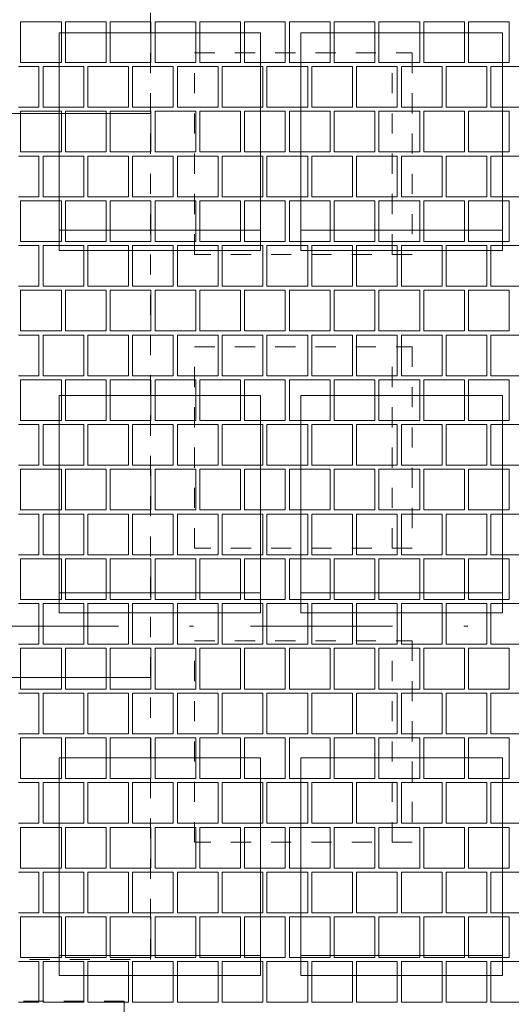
# Paper-space layout 'SA-902 Ruumi 103 siseviimistlused' of a CAD drawing. Header units: millimetres. Extents: x 15 to 415, y 5 to 292.
# Tile 15 of 71: x 108 to 120, y 84 to 109. Entities that reach past the tile are written whole.
import ezdxf
from ezdxf.xclip import XClip

# ---------------------------------------------------------------- set-up
doc = ezdxf.new("R2010")
doc.units = ezdxf.units.MM
doc.header["$MEASUREMENT"] = 0
doc.header["$XCLIPFRAME"] = 2
doc.linetypes.add('Dashed väike', pattern=[1, 0.5, -0.5])
doc.linetypes.add('Dot & Dashed', pattern=[6.702778, 3.527778, -1.763889, 0, -1.411111])
for name, color, linetype in [('AR - Mööbel', 7, 'Continuous'), ('AR - Seinad SS.ol', 7, 'Continuous'), ('AR - Teljed', 7, 'Continuous'), ('SA - põrandaviimistlus', 7, 'Continuous')]:
    doc.layers.add(name, color=color, linetype=linetype)

# ---------------------------------------------------------------- blocks, each defined once
blk = doc.blocks.new('*X2')
at = {"layer": 'SA - põrandaviimistlus', "color": 254, "linetype": 'Continuous', "lineweight": 13}
for p, q in [((108.667, 108.724), (107.657, 108.724)), ((107.657, 108.724), (107.657, 107.714)), ((108.667, 107.714), (108.667, 108.724)), ((109.778, 108.724), (108.768, 108.724)), ((108.768, 108.724), (108.768, 107.714)), ((109.778, 107.714), (109.778, 108.724)), ((110.889, 108.724), (109.879, 108.724)), ((109.879, 108.724), (109.879, 107.714)), ((110.889, 107.714), (110.889, 108.724)), ((112, 108.724), (110.99, 108.724)), ((110.99, 108.724), (110.99, 107.714)), ((112, 107.714), (112, 108.724)), ((113.111, 108.724), (112.101, 108.724)), ((112.101, 108.724), (112.101, 107.714)), ((113.111, 107.714), (113.111, 108.724)), ((114.222, 108.724), (113.212, 108.724)), ((113.212, 108.724), (113.212, 107.714)), ((114.222, 107.714), (114.222, 108.724)), ((115.333, 108.724), (114.323, 108.724)), ((114.323, 108.724), (114.323, 107.714)), ((115.333, 107.714), (115.333, 108.724)), ((116.444, 108.724), (115.434, 108.724)), ((115.434, 108.724), (115.434, 107.714)), ((116.444, 107.714), (116.444, 108.724)), ((117.555, 108.724), (116.545, 108.724)), ((116.545, 108.724), (116.545, 107.714)), ((117.555, 107.714), (117.555, 108.724)), ((118.666, 108.724), (117.656, 108.724)), ((117.656, 108.724), (117.656, 107.714)), ((118.666, 107.714), (118.666, 108.724)), ((119.777, 108.724), (118.767, 108.724)), ((118.767, 108.724), (118.767, 107.714)), ((119.777, 107.714), (119.777, 108.724)), ((108.111, 107.613), (107.606, 107.613)), ((107.657, 107.714), (108.667, 107.714)), ((108.111, 106.603), (108.111, 107.613)), ((109.222, 107.613), (108.212, 107.613)), ((108.212, 107.613), (108.212, 106.603)), ((108.768, 107.714), (109.778, 107.714)), ((109.222, 106.603), (109.222, 107.613)), ((109.323, 106.603), (109.323, 107.613)), ((109.323, 107.613), (109.828, 107.613)), ((110.333, 107.613), (109.828, 107.613)), ((109.879, 107.714), (110.889, 107.714)), ((110.333, 106.603), (110.333, 107.613)), ((111.444, 107.613), (110.434, 107.613)), ((110.434, 107.613), (110.434, 106.603)), ((110.99, 107.714), (112, 107.714)), ((111.444, 106.603), (111.444, 107.613)), ((111.545, 106.603), (111.545, 107.613)), ((111.545, 107.613), (112.05, 107.613)), ((112.555, 107.613), (112.05, 107.613)), ((112.101, 107.714), (113.111, 107.714)), ((112.555, 106.603), (112.555, 107.613)), ((113.666, 107.613), (112.656, 107.613)), ((112.656, 107.613), (112.656, 106.603)), ((113.212, 107.714), (114.222, 107.714)), ((113.666, 106.603), (113.666, 107.613)), ((113.767, 106.603), (113.767, 107.613)), ((113.767, 107.613), (114.272, 107.613)), ((114.777, 107.613), (114.272, 107.613)), ((114.323, 107.714), (115.333, 107.714)), ((114.777, 106.603), (114.777, 107.613)), ((115.888, 107.613), (114.878, 107.613)), ((114.878, 107.613), (114.878, 106.603)), ((115.434, 107.714), (116.444, 107.714)), ((115.888, 106.603), (115.888, 107.613)), ((115.989, 106.603), (115.989, 107.613)), ((115.989, 107.613), (116.494, 107.613)), ((116.999, 107.613), (116.494, 107.613)), ((116.545, 107.714), (117.555, 107.714)), ((116.999, 106.603), (116.999, 107.613)), ((118.11, 107.613), (117.1, 107.613)), ((117.1, 107.613), (117.1, 106.603)), ((117.656, 107.714), (118.666, 107.714)), ((118.11, 106.603), (118.11, 107.613)), ((118.211, 106.603), (118.211, 107.613)), ((118.211, 107.613), (118.716, 107.613)), ((119.221, 107.613), (118.716, 107.613)), ((118.767, 107.714), (119.777, 107.714)), ((119.221, 106.603), (119.221, 107.613)), ((120.332, 107.613), (119.322, 107.613)), ((119.322, 107.613), (119.322, 106.603)), ((107.606, 106.603), (108.111, 106.603)), ((108.212, 106.603), (109.222, 106.603)), ((109.828, 106.603), (109.323, 106.603)), ((109.828, 106.603), (110.333, 106.603)), ((110.434, 106.603), (111.444, 106.603)), ((112.05, 106.603), (111.545, 106.603)), ((112.05, 106.603), (112.555, 106.603)), ((112.656, 106.603), (113.666, 106.603)), ((114.272, 106.603), (113.767, 106.603)), ((114.272, 106.603), (114.777, 106.603)), ((114.878, 106.603), (115.888, 106.603)), ((116.494, 106.603), (115.989, 106.603)), ((116.494, 106.603), (116.999, 106.603)), ((117.1, 106.603), (118.11, 106.603)), ((118.716, 106.603), (118.211, 106.603)), ((118.716, 106.603), (119.221, 106.603)), ((119.322, 106.603), (120.332, 106.603)), ((108.667, 106.502), (107.657, 106.502)), ((107.657, 106.502), (107.657, 105.492)), ((108.667, 105.492), (108.667, 106.502)), ((109.778, 106.502), (108.768, 106.502)), ((108.768, 106.502), (108.768, 105.492)), ((109.778, 105.492), (109.778, 106.502)), ((110.889, 106.502), (109.879, 106.502)), ((109.879, 106.502), (109.879, 105.492)), ((110.889, 105.492), (110.889, 106.502)), ((112, 106.502), (110.99, 106.502)), ((110.99, 106.502), (110.99, 105.492)), ((112, 105.492), (112, 106.502)), ((113.111, 106.502), (112.101, 106.502)), ((112.101, 106.502), (112.101, 105.492)), ((113.111, 105.492), (113.111, 106.502)), ((114.222, 106.502), (113.212, 106.502)), ((113.212, 106.502), (113.212, 105.492)), ((114.222, 105.492), (114.222, 106.502)), ((115.333, 106.502), (114.323, 106.502)), ((114.323, 106.502), (114.323, 105.492)), ((115.333, 105.492), (115.333, 106.502)), ((116.444, 106.502), (115.434, 106.502)), ((115.434, 106.502), (115.434, 105.492)), ((116.444, 105.492), (116.444, 106.502)), ((117.555, 106.502), (116.545, 106.502)), ((116.545, 106.502), (116.545, 105.492)), ((117.555, 105.492), (117.555, 106.502)), ((118.666, 106.502), (117.656, 106.502)), ((117.656, 106.502), (117.656, 105.492)), ((118.666, 105.492), (118.666, 106.502)), ((119.777, 106.502), (118.767, 106.502)), ((118.767, 106.502), (118.767, 105.492)), ((119.777, 105.492), (119.777, 106.502)), ((108.111, 105.391), (107.606, 105.391)), ((107.657, 105.492), (108.667, 105.492)), ((108.111, 104.381), (108.111, 105.391)), ((109.222, 105.391), (108.212, 105.391)), ((108.212, 105.391), (108.212, 104.381)), ((108.768, 105.492), (109.778, 105.492)), ((109.222, 104.381), (109.222, 105.391)), ((109.323, 104.381), (109.323, 105.391)), ((109.323, 105.391), (109.828, 105.391)), ((110.333, 105.391), (109.828, 105.391)), ((109.879, 105.492), (110.889, 105.492)), ((110.333, 104.381), (110.333, 105.391)), ((111.444, 105.391), (110.434, 105.391)), ((110.434, 105.391), (110.434, 104.381)), ((110.99, 105.492), (112, 105.492)), ((111.444, 104.381), (111.444, 105.391)), ((111.545, 104.381), (111.545, 105.391)), ((111.545, 105.391), (112.05, 105.391)), ((112.555, 105.391), (112.05, 105.391)), ((112.101, 105.492), (113.111, 105.492)), ((112.555, 104.381), (112.555, 105.391)), ((113.666, 105.391), (112.656, 105.391)), ((112.656, 105.391), (112.656, 104.381)), ((113.212, 105.492), (114.222, 105.492)), ((113.666, 104.381), (113.666, 105.391)), ((113.767, 104.381), (113.767, 105.391)), ((113.767, 105.391), (114.272, 105.391)), ((114.777, 105.391), (114.272, 105.391)), ((114.323, 105.492), (115.333, 105.492)), ((114.777, 104.381), (114.777, 105.391)), ((115.888, 105.391), (114.878, 105.391)), ((114.878, 105.391), (114.878, 104.381)), ((115.434, 105.492), (116.444, 105.492)), ((115.888, 104.381), (115.888, 105.391)), ((115.989, 104.381), (115.989, 105.391)), ((115.989, 105.391), (116.494, 105.391)), ((116.999, 105.391), (116.494, 105.391)), ((116.545, 105.492), (117.555, 105.492)), ((116.999, 104.381), (116.999, 105.391)), ((118.11, 105.391), (117.1, 105.391)), ((117.1, 105.391), (117.1, 104.381)), ((117.656, 105.492), (118.666, 105.492)), ((118.11, 104.381), (118.11, 105.391)), ((118.211, 104.381), (118.211, 105.391)), ((118.211, 105.391), (118.716, 105.391)), ((119.221, 105.391), (118.716, 105.391)), ((118.767, 105.492), (119.777, 105.492)), ((119.221, 104.381), (119.221, 105.391)), ((120.332, 105.391), (119.322, 105.391)), ((119.322, 105.391), (119.322, 104.381)), ((107.606, 104.381), (108.111, 104.381)), ((108.212, 104.381), (109.222, 104.381)), ((109.828, 104.381), (109.323, 104.381)), ((109.828, 104.381), (110.333, 104.381)), ((110.434, 104.381), (111.444, 104.381)), ((112.05, 104.381), (111.545, 104.381)), ((112.05, 104.381), (112.555, 104.381)), ((112.656, 104.381), (113.666, 104.381)), ((114.272, 104.381), (113.767, 104.381)), ((114.272, 104.381), (114.777, 104.381)), ((114.878, 104.381), (115.888, 104.381)), ((116.494, 104.381), (115.989, 104.381)), ((116.494, 104.381), (116.999, 104.381)), ((117.1, 104.381), (118.11, 104.381)), ((118.716, 104.381), (118.211, 104.381)), ((118.716, 104.381), (119.221, 104.381)), ((119.322, 104.381), (120.332, 104.381)), ((108.667, 104.28), (107.657, 104.28)), ((107.657, 104.28), (107.657, 103.27)), ((108.667, 103.27), (108.667, 104.28)), ((109.778, 104.28), (108.768, 104.28)), ((108.768, 104.28), (108.768, 103.27)), ((109.778, 103.27), (109.778, 104.28)), ((110.889, 104.28), (109.879, 104.28)), ((109.879, 104.28), (109.879, 103.27)), ((110.889, 103.27), (110.889, 104.28)), ((112, 104.28), (110.99, 104.28)), ((110.99, 104.28), (110.99, 103.27)), ((112, 103.27), (112, 104.28)), ((113.111, 104.28), (112.101, 104.28)), ((112.101, 104.28), (112.101, 103.27)), ((113.111, 103.27), (113.111, 104.28)), ((114.222, 104.28), (113.212, 104.28)), ((113.212, 104.28), (113.212, 103.27)), ((114.222, 103.27), (114.222, 104.28)), ((115.333, 104.28), (114.323, 104.28)), ((114.323, 104.28), (114.323, 103.27)), ((115.333, 103.27), (115.333, 104.28)), ((116.444, 104.28), (115.434, 104.28)), ((115.434, 104.28), (115.434, 103.27)), ((116.444, 103.27), (116.444, 104.28)), ((117.555, 104.28), (116.545, 104.28)), ((116.545, 104.28), (116.545, 103.27)), ((117.555, 103.27), (117.555, 104.28)), ((118.666, 104.28), (117.656, 104.28)), ((117.656, 104.28), (117.656, 103.27)), ((118.666, 103.27), (118.666, 104.28)), ((119.777, 104.28), (118.767, 104.28)), ((118.767, 104.28), (118.767, 103.27)), ((119.777, 103.27), (119.777, 104.28)), ((108.111, 103.169), (107.606, 103.169)), ((107.657, 103.27), (108.667, 103.27)), ((108.111, 102.159), (108.111, 103.169)), ((109.222, 103.169), (108.212, 103.169)), ((108.212, 103.169), (108.212, 102.159)), ((108.768, 103.27), (109.778, 103.27)), ((109.222, 102.159), (109.222, 103.169)), ((109.323, 102.159), (109.323, 103.169)), ((109.323, 103.169), (109.828, 103.169)), ((110.333, 103.169), (109.828, 103.169)), ((109.879, 103.27), (110.889, 103.27)), ((110.333, 102.159), (110.333, 103.169)), ((111.444, 103.169), (110.434, 103.169)), ((110.434, 103.169), (110.434, 102.159)), ((110.99, 103.27), (112, 103.27)), ((111.444, 102.159), (111.444, 103.169)), ((111.545, 102.159), (111.545, 103.169)), ((111.545, 103.169), (112.05, 103.169)), ((112.555, 103.169), (112.05, 103.169)), ((112.101, 103.27), (113.111, 103.27)), ((112.555, 102.159), (112.555, 103.169)), ((113.666, 103.169), (112.656, 103.169)), ((112.656, 103.169), (112.656, 102.159)), ((113.212, 103.27), (114.222, 103.27)), ((113.666, 102.159), (113.666, 103.169)), ((113.767, 102.159), (113.767, 103.169)), ((113.767, 103.169), (114.272, 103.169)), ((114.777, 103.169), (114.272, 103.169)), ((114.323, 103.27), (115.333, 103.27)), ((114.777, 102.159), (114.777, 103.169)), ((115.888, 103.169), (114.878, 103.169)), ((114.878, 103.169), (114.878, 102.159)), ((115.434, 103.27), (116.444, 103.27)), ((115.888, 102.159), (115.888, 103.169)), ((115.989, 102.159), (115.989, 103.169)), ((115.989, 103.169), (116.494, 103.169)), ((116.999, 103.169), (116.494, 103.169)), ((116.545, 103.27), (117.555, 103.27)), ((116.999, 102.159), (116.999, 103.169)), ((118.11, 103.169), (117.1, 103.169)), ((117.1, 103.169), (117.1, 102.159)), ((117.656, 103.27), (118.666, 103.27)), ((118.11, 102.159), (118.11, 103.169)), ((118.211, 102.159), (118.211, 103.169)), ((118.211, 103.169), (118.716, 103.169)), ((119.221, 103.169), (118.716, 103.169)), ((118.767, 103.27), (119.777, 103.27)), ((119.221, 102.159), (119.221, 103.169)), ((120.332, 103.169), (119.322, 103.169)), ((119.322, 103.169), (119.322, 102.159)), ((107.606, 102.159), (108.111, 102.159)), ((108.667, 102.058), (107.657, 102.058)), ((107.657, 102.058), (107.657, 101.048)), ((108.212, 102.159), (109.222, 102.159)), ((108.667, 101.048), (108.667, 102.058)), ((109.778, 102.058), (108.768, 102.058)), ((108.768, 102.058), (108.768, 101.048)), ((109.828, 102.159), (109.323, 102.159)), ((109.778, 101.048), (109.778, 102.058)), ((109.828, 102.159), (110.333, 102.159)), ((110.889, 102.058), (109.879, 102.058)), ((109.879, 102.058), (109.879, 101.048)), ((110.434, 102.159), (111.444, 102.159)), ((110.889, 101.048), (110.889, 102.058)), ((112, 102.058), (110.99, 102.058)), ((110.99, 102.058), (110.99, 101.048)), ((112.05, 102.159), (111.545, 102.159)), ((112, 101.048), (112, 102.058)), ((112.05, 102.159), (112.555, 102.159)), ((113.111, 102.058), (112.101, 102.058)), ((112.101, 102.058), (112.101, 101.048)), ((112.656, 102.159), (113.666, 102.159)), ((113.111, 101.048), (113.111, 102.058)), ((114.222, 102.058), (113.212, 102.058)), ((113.212, 102.058), (113.212, 101.048)), ((114.272, 102.159), (113.767, 102.159)), ((114.222, 101.048), (114.222, 102.058)), ((114.272, 102.159), (114.777, 102.159)), ((115.333, 102.058), (114.323, 102.058)), ((114.323, 102.058), (114.323, 101.048)), ((114.878, 102.159), (115.888, 102.159)), ((115.333, 101.048), (115.333, 102.058)), ((116.444, 102.058), (115.434, 102.058)), ((115.434, 102.058), (115.434, 101.048)), ((116.494, 102.159), (115.989, 102.159)), ((116.444, 101.048), (116.444, 102.058)), ((116.494, 102.159), (116.999, 102.159)), ((117.555, 102.058), (116.545, 102.058)), ((116.545, 102.058), (116.545, 101.048)), ((117.1, 102.159), (118.11, 102.159)), ((117.555, 101.048), (117.555, 102.058)), ((118.666, 102.058), (117.656, 102.058)), ((117.656, 102.058), (117.656, 101.048)), ((118.716, 102.159), (118.211, 102.159)), ((118.666, 101.048), (118.666, 102.058)), ((118.716, 102.159), (119.221, 102.159)), ((119.777, 102.058), (118.767, 102.058)), ((118.767, 102.058), (118.767, 101.048)), ((119.322, 102.159), (120.332, 102.159)), ((119.777, 101.048), (119.777, 102.058)), ((108.111, 100.947), (107.606, 100.947)), ((107.657, 101.048), (108.667, 101.048)), ((108.111, 99.937), (108.111, 100.947)), ((109.222, 100.947), (108.212, 100.947)), ((108.212, 100.947), (108.212, 99.937)), ((108.768, 101.048), (109.778, 101.048)), ((109.222, 99.937), (109.222, 100.947)), ((109.323, 99.937), (109.323, 100.947)), ((109.323, 100.947), (109.828, 100.947)), ((110.333, 100.947), (109.828, 100.947)), ((109.879, 101.048), (110.889, 101.048)), ((110.333, 99.937), (110.333, 100.947)), ((111.444, 100.947), (110.434, 100.947)), ((110.434, 100.947), (110.434, 99.937)), ((110.99, 101.048), (112, 101.048)), ((111.444, 99.937), (111.444, 100.947)), ((111.545, 99.937), (111.545, 100.947)), ((111.545, 100.947), (112.05, 100.947)), ((112.555, 100.947), (112.05, 100.947)), ((112.101, 101.048), (113.111, 101.048)), ((112.555, 99.937), (112.555, 100.947)), ((113.666, 100.947), (112.656, 100.947)), ((112.656, 100.947), (112.656, 99.937)), ((113.212, 101.048), (114.222, 101.048)), ((113.666, 99.937), (113.666, 100.947)), ((113.767, 99.937), (113.767, 100.947)), ((113.767, 100.947), (114.272, 100.947)), ((114.777, 100.947), (114.272, 100.947)), ((114.323, 101.048), (115.333, 101.048)), ((114.777, 99.937), (114.777, 100.947)), ((115.888, 100.947), (114.878, 100.947)), ((114.878, 100.947), (114.878, 99.937)), ((115.434, 101.048), (116.444, 101.048)), ((115.888, 99.937), (115.888, 100.947)), ((115.989, 99.937), (115.989, 100.947)), ((115.989, 100.947), (116.494, 100.947)), ((116.999, 100.947), (116.494, 100.947)), ((116.545, 101.048), (117.555, 101.048)), ((116.999, 99.937), (116.999, 100.947)), ((118.11, 100.947), (117.1, 100.947)), ((117.1, 100.947), (117.1, 99.937)), ((117.656, 101.048), (118.666, 101.048)), ((118.11, 99.937), (118.11, 100.947)), ((118.211, 99.937), (118.211, 100.947)), ((118.211, 100.947), (118.716, 100.947)), ((119.221, 100.947), (118.716, 100.947)), ((118.767, 101.048), (119.777, 101.048)), ((119.221, 99.937), (119.221, 100.947)), ((120.332, 100.947), (119.322, 100.947)), ((119.322, 100.947), (119.322, 99.937)), ((107.606, 99.937), (108.111, 99.937)), ((108.667, 99.836), (107.657, 99.836)), ((107.657, 99.836), (107.657, 98.826)), ((108.212, 99.937), (109.222, 99.937)), ((108.667, 98.826), (108.667, 99.836)), ((109.778, 99.836), (108.768, 99.836)), ((108.768, 99.836), (108.768, 98.826)), ((109.828, 99.937), (109.323, 99.937)), ((109.778, 98.826), (109.778, 99.836)), ((109.828, 99.937), (110.333, 99.937)), ((110.889, 99.836), (109.879, 99.836)), ((109.879, 99.836), (109.879, 98.826)), ((110.434, 99.937), (111.444, 99.937)), ((110.889, 98.826), (110.889, 99.836)), ((112, 99.836), (110.99, 99.836)), ((110.99, 99.836), (110.99, 98.826)), ((112.05, 99.937), (111.545, 99.937)), ((112, 98.826), (112, 99.836)), ((112.05, 99.937), (112.555, 99.937)), ((113.111, 99.836), (112.101, 99.836)), ((112.101, 99.836), (112.101, 98.826)), ((112.656, 99.937), (113.666, 99.937)), ((113.111, 98.826), (113.111, 99.836)), ((114.222, 99.836), (113.212, 99.836)), ((113.212, 99.836), (113.212, 98.826)), ((114.272, 99.937), (113.767, 99.937)), ((114.222, 98.826), (114.222, 99.836)), ((114.272, 99.937), (114.777, 99.937)), ((115.333, 99.836), (114.323, 99.836)), ((114.323, 99.836), (114.323, 98.826)), ((114.878, 99.937), (115.888, 99.937)), ((115.333, 98.826), (115.333, 99.836)), ((116.444, 99.836), (115.434, 99.836)), ((115.434, 99.836), (115.434, 98.826)), ((116.494, 99.937), (115.989, 99.937)), ((116.444, 98.826), (116.444, 99.836)), ((116.494, 99.937), (116.999, 99.937)), ((117.555, 99.836), (116.545, 99.836)), ((116.545, 99.836), (116.545, 98.826)), ((117.1, 99.937), (118.11, 99.937)), ((117.555, 98.826), (117.555, 99.836)), ((118.666, 99.836), (117.656, 99.836)), ((117.656, 99.836), (117.656, 98.826)), ((118.716, 99.937), (118.211, 99.937)), ((118.666, 98.826), (118.666, 99.836)), ((118.716, 99.937), (119.221, 99.937)), ((119.777, 99.836), (118.767, 99.836)), ((118.767, 99.836), (118.767, 98.826)), ((119.322, 99.937), (120.332, 99.937)), ((119.777, 98.826), (119.777, 99.836)), ((107.657, 98.826), (108.667, 98.826)), ((108.768, 98.826), (109.778, 98.826)), ((109.879, 98.826), (110.889, 98.826)), ((110.99, 98.826), (112, 98.826)), ((112.101, 98.826), (113.111, 98.826)), ((113.212, 98.826), (114.222, 98.826)), ((114.323, 98.826), (115.333, 98.826)), ((115.434, 98.826), (116.444, 98.826)), ((116.545, 98.826), (117.555, 98.826)), ((117.656, 98.826), (118.666, 98.826)), ((118.767, 98.826), (119.777, 98.826)), ((108.111, 98.725), (107.606, 98.725)), ((108.111, 97.715), (108.111, 98.725)), ((109.222, 98.725), (108.212, 98.725)), ((108.212, 98.725), (108.212, 97.715)), ((109.222, 97.715), (109.222, 98.725)), ((109.323, 97.715), (109.323, 98.725)), ((109.323, 98.725), (109.828, 98.725)), ((110.333, 98.725), (109.828, 98.725)), ((110.333, 97.715), (110.333, 98.725)), ((111.444, 98.725), (110.434, 98.725)), ((110.434, 98.725), (110.434, 97.715)), ((111.444, 97.715), (111.444, 98.725)), ((111.545, 97.715), (111.545, 98.725)), ((111.545, 98.725), (112.05, 98.725)), ((112.555, 98.725), (112.05, 98.725)), ((112.555, 97.715), (112.555, 98.725)), ((113.666, 98.725), (112.656, 98.725)), ((112.656, 98.725), (112.656, 97.715)), ((113.666, 97.715), (113.666, 98.725)), ((113.767, 97.715), (113.767, 98.725)), ((113.767, 98.725), (114.272, 98.725)), ((114.777, 98.725), (114.272, 98.725)), ((114.777, 97.715), (114.777, 98.725)), ((115.888, 98.725), (114.878, 98.725)), ((114.878, 98.725), (114.878, 97.715)), ((115.888, 97.715), (115.888, 98.725)), ((115.989, 97.715), (115.989, 98.725)), ((115.989, 98.725), (116.494, 98.725)), ((116.999, 98.725), (116.494, 98.725)), ((116.999, 97.715), (116.999, 98.725)), ((118.11, 98.725), (117.1, 98.725)), ((117.1, 98.725), (117.1, 97.715)), ((118.11, 97.715), (118.11, 98.725)), ((118.211, 97.715), (118.211, 98.725)), ((118.211, 98.725), (118.716, 98.725)), ((119.221, 98.725), (118.716, 98.725)), ((119.221, 97.715), (119.221, 98.725)), ((120.332, 98.725), (119.322, 98.725)), ((119.322, 98.725), (119.322, 97.715)), ((107.606, 97.715), (108.111, 97.715)), ((108.667, 97.614), (107.657, 97.614)), ((107.657, 97.614), (107.657, 96.604)), ((108.212, 97.715), (109.222, 97.715)), ((108.667, 96.604), (108.667, 97.614)), ((109.778, 97.614), (108.768, 97.614)), ((108.768, 97.614), (108.768, 96.604)), ((109.828, 97.715), (109.323, 97.715)), ((109.778, 96.604), (109.778, 97.614)), ((109.828, 97.715), (110.333, 97.715)), ((110.889, 97.614), (109.879, 97.614)), ((109.879, 97.614), (109.879, 96.604)), ((110.434, 97.715), (111.444, 97.715)), ((110.889, 96.604), (110.889, 97.614)), ((112, 97.614), (110.99, 97.614)), ((110.99, 97.614), (110.99, 96.604)), ((112.05, 97.715), (111.545, 97.715)), ((112, 96.604), (112, 97.614)), ((112.05, 97.715), (112.555, 97.715)), ((113.111, 97.614), (112.101, 97.614)), ((112.101, 97.614), (112.101, 96.604)), ((112.656, 97.715), (113.666, 97.715)), ((113.111, 96.604), (113.111, 97.614)), ((114.222, 97.614), (113.212, 97.614)), ((113.212, 97.614), (113.212, 96.604)), ((114.272, 97.715), (113.767, 97.715)), ((114.222, 96.604), (114.222, 97.614)), ((114.272, 97.715), (114.777, 97.715)), ((115.333, 97.614), (114.323, 97.614)), ((114.323, 97.614), (114.323, 96.604)), ((114.878, 97.715), (115.888, 97.715)), ((115.333, 96.604), (115.333, 97.614)), ((116.444, 97.614), (115.434, 97.614)), ((115.434, 97.614), (115.434, 96.604)), ((116.494, 97.715), (115.989, 97.715)), ((116.444, 96.604), (116.444, 97.614)), ((116.494, 97.715), (116.999, 97.715)), ((117.555, 97.614), (116.545, 97.614)), ((116.545, 97.614), (116.545, 96.604)), ((117.1, 97.715), (118.11, 97.715)), ((117.555, 96.604), (117.555, 97.614)), ((118.666, 97.614), (117.656, 97.614)), ((117.656, 97.614), (117.656, 96.604)), ((118.716, 97.715), (118.211, 97.715)), ((118.666, 96.604), (118.666, 97.614)), ((118.716, 97.715), (119.221, 97.715)), ((119.777, 97.614), (118.767, 97.614)), ((118.767, 97.614), (118.767, 96.604)), ((119.322, 97.715), (120.332, 97.715)), ((119.777, 96.604), (119.777, 97.614)), ((107.657, 96.604), (108.667, 96.604)), ((108.768, 96.604), (109.778, 96.604)), ((109.879, 96.604), (110.889, 96.604)), ((110.99, 96.604), (112, 96.604)), ((112.101, 96.604), (113.111, 96.604)), ((113.212, 96.604), (114.222, 96.604)), ((114.323, 96.604), (115.333, 96.604)), ((115.434, 96.604), (116.444, 96.604)), ((116.545, 96.604), (117.555, 96.604)), ((117.656, 96.604), (118.666, 96.604)), ((118.767, 96.604), (119.777, 96.604)), ((108.111, 96.503), (107.606, 96.503)), ((108.111, 95.493), (108.111, 96.503)), ((109.222, 96.503), (108.212, 96.503)), ((108.212, 96.503), (108.212, 95.493)), ((109.222, 95.493), (109.222, 96.503)), ((109.323, 95.493), (109.323, 96.503)), ((109.323, 96.503), (109.828, 96.503)), ((110.333, 96.503), (109.828, 96.503)), ((110.333, 95.493), (110.333, 96.503)), ((111.444, 96.503), (110.434, 96.503)), ((110.434, 96.503), (110.434, 95.493)), ((111.444, 95.493), (111.444, 96.503)), ((111.545, 95.493), (111.545, 96.503)), ((111.545, 96.503), (112.05, 96.503)), ((112.555, 96.503), (112.05, 96.503)), ((112.555, 95.493), (112.555, 96.503)), ((113.666, 96.503), (112.656, 96.503)), ((112.656, 96.503), (112.656, 95.493)), ((113.666, 95.493), (113.666, 96.503)), ((113.767, 95.493), (113.767, 96.503)), ((113.767, 96.503), (114.272, 96.503)), ((114.777, 96.503), (114.272, 96.503)), ((114.777, 95.493), (114.777, 96.503)), ((115.888, 96.503), (114.878, 96.503)), ((114.878, 96.503), (114.878, 95.493)), ((115.888, 95.493), (115.888, 96.503)), ((115.989, 95.493), (115.989, 96.503)), ((115.989, 96.503), (116.494, 96.503)), ((116.999, 96.503), (116.494, 96.503)), ((116.999, 95.493), (116.999, 96.503)), ((118.11, 96.503), (117.1, 96.503)), ((117.1, 96.503), (117.1, 95.493)), ((118.11, 95.493), (118.11, 96.503)), ((118.211, 95.493), (118.211, 96.503)), ((118.211, 96.503), (118.716, 96.503)), ((119.221, 96.503), (118.716, 96.503)), ((119.221, 95.493), (119.221, 96.503)), ((120.332, 96.503), (119.322, 96.503)), ((119.322, 96.503), (119.322, 95.493)), ((107.606, 95.493), (108.111, 95.493)), ((108.667, 95.392), (107.657, 95.392)), ((107.657, 95.392), (107.657, 94.382)), ((108.212, 95.493), (109.222, 95.493)), ((108.667, 94.382), (108.667, 95.392)), ((109.778, 95.392), (108.768, 95.392)), ((108.768, 95.392), (108.768, 94.382)), ((109.828, 95.493), (109.323, 95.493)), ((109.778, 94.382), (109.778, 95.392)), ((109.828, 95.493), (110.333, 95.493)), ((110.889, 95.392), (109.879, 95.392)), ((109.879, 95.392), (109.879, 94.382)), ((110.434, 95.493), (111.444, 95.493)), ((110.889, 94.382), (110.889, 95.392)), ((112, 95.392), (110.99, 95.392)), ((110.99, 95.392), (110.99, 94.382)), ((112.05, 95.493), (111.545, 95.493)), ((112, 94.382), (112, 95.392)), ((112.05, 95.493), (112.555, 95.493)), ((113.111, 95.392), (112.101, 95.392)), ((112.101, 95.392), (112.101, 94.382)), ((112.656, 95.493), (113.666, 95.493)), ((113.111, 94.382), (113.111, 95.392)), ((114.222, 95.392), (113.212, 95.392)), ((113.212, 95.392), (113.212, 94.382)), ((114.272, 95.493), (113.767, 95.493)), ((114.222, 94.382), (114.222, 95.392)), ((114.272, 95.493), (114.777, 95.493)), ((115.333, 95.392), (114.323, 95.392)), ((114.323, 95.392), (114.323, 94.382)), ((114.878, 95.493), (115.888, 95.493)), ((115.333, 94.382), (115.333, 95.392)), ((116.444, 95.392), (115.434, 95.392)), ((115.434, 95.392), (115.434, 94.382)), ((116.494, 95.493), (115.989, 95.493)), ((116.444, 94.382), (116.444, 95.392)), ((116.494, 95.493), (116.999, 95.493)), ((117.555, 95.392), (116.545, 95.392)), ((116.545, 95.392), (116.545, 94.382)), ((117.1, 95.493), (118.11, 95.493)), ((117.555, 94.382), (117.555, 95.392)), ((118.666, 95.392), (117.656, 95.392)), ((117.656, 95.392), (117.656, 94.382)), ((118.716, 95.493), (118.211, 95.493)), ((118.666, 94.382), (118.666, 95.392)), ((118.716, 95.493), (119.221, 95.493)), ((119.777, 95.392), (118.767, 95.392)), ((118.767, 95.392), (118.767, 94.382)), ((119.322, 95.493), (120.332, 95.493)), ((119.777, 94.382), (119.777, 95.392)), ((107.657, 94.382), (108.667, 94.382)), ((108.768, 94.382), (109.778, 94.382)), ((109.879, 94.382), (110.889, 94.382)), ((110.99, 94.382), (112, 94.382)), ((112.101, 94.382), (113.111, 94.382)), ((113.212, 94.382), (114.222, 94.382)), ((114.323, 94.382), (115.333, 94.382)), ((115.434, 94.382), (116.444, 94.382)), ((116.545, 94.382), (117.555, 94.382)), ((117.656, 94.382), (118.666, 94.382)), ((118.767, 94.382), (119.777, 94.382)), ((108.111, 94.281), (107.606, 94.281)), ((108.111, 93.271), (108.111, 94.281)), ((109.222, 94.281), (108.212, 94.281)), ((108.212, 94.281), (108.212, 93.271)), ((109.222, 93.271), (109.222, 94.281)), ((109.323, 93.271), (109.323, 94.281)), ((109.323, 94.281), (109.828, 94.281)), ((110.333, 94.281), (109.828, 94.281)), ((110.333, 93.271), (110.333, 94.281)), ((111.444, 94.281), (110.434, 94.281)), ((110.434, 94.281), (110.434, 93.271)), ((111.444, 93.271), (111.444, 94.281)), ((111.545, 93.271), (111.545, 94.281)), ((111.545, 94.281), (112.05, 94.281)), ((112.555, 94.281), (112.05, 94.281)), ((112.555, 93.271), (112.555, 94.281)), ((113.666, 94.281), (112.656, 94.281)), ((112.656, 94.281), (112.656, 93.271)), ((113.666, 93.271), (113.666, 94.281)), ((113.767, 93.271), (113.767, 94.281)), ((113.767, 94.281), (114.272, 94.281)), ((114.777, 94.281), (114.272, 94.281)), ((114.777, 93.271), (114.777, 94.281)), ((115.888, 94.281), (114.878, 94.281)), ((114.878, 94.281), (114.878, 93.271)), ((115.888, 93.271), (115.888, 94.281)), ((115.989, 93.271), (115.989, 94.281)), ((115.989, 94.281), (116.494, 94.281)), ((116.999, 94.281), (116.494, 94.281)), ((116.999, 93.271), (116.999, 94.281)), ((118.11, 94.281), (117.1, 94.281)), ((117.1, 94.281), (117.1, 93.271)), ((118.11, 93.271), (118.11, 94.281)), ((118.211, 93.271), (118.211, 94.281)), ((118.211, 94.281), (118.716, 94.281)), ((119.221, 94.281), (118.716, 94.281)), ((119.221, 93.271), (119.221, 94.281)), ((120.332, 94.281), (119.322, 94.281)), ((119.322, 94.281), (119.322, 93.271)), ((107.606, 93.271), (108.111, 93.271)), ((108.667, 93.17), (107.657, 93.17)), ((107.657, 93.17), (107.657, 92.16)), ((108.212, 93.271), (109.222, 93.271)), ((108.667, 92.16), (108.667, 93.17)), ((109.778, 93.17), (108.768, 93.17)), ((108.768, 93.17), (108.768, 92.16)), ((109.828, 93.271), (109.323, 93.271)), ((109.778, 92.16), (109.778, 93.17)), ((109.828, 93.271), (110.333, 93.271)), ((110.889, 93.17), (109.879, 93.17)), ((109.879, 93.17), (109.879, 92.16)), ((110.434, 93.271), (111.444, 93.271)), ((110.889, 92.16), (110.889, 93.17)), ((112, 93.17), (110.99, 93.17)), ((110.99, 93.17), (110.99, 92.16)), ((112.05, 93.271), (111.545, 93.271)), ((112, 92.16), (112, 93.17)), ((112.05, 93.271), (112.555, 93.271)), ((113.111, 93.17), (112.101, 93.17)), ((112.101, 93.17), (112.101, 92.16)), ((112.656, 93.271), (113.666, 93.271)), ((113.111, 92.16), (113.111, 93.17)), ((114.222, 93.17), (113.212, 93.17)), ((113.212, 93.17), (113.212, 92.16)), ((114.272, 93.271), (113.767, 93.271)), ((114.222, 92.16), (114.222, 93.17)), ((114.272, 93.271), (114.777, 93.271)), ((115.333, 93.17), (114.323, 93.17)), ((114.323, 93.17), (114.323, 92.16)), ((114.878, 93.271), (115.888, 93.271)), ((115.333, 92.16), (115.333, 93.17)), ((116.444, 93.17), (115.434, 93.17)), ((115.434, 93.17), (115.434, 92.16)), ((116.494, 93.271), (115.989, 93.271)), ((116.444, 92.16), (116.444, 93.17)), ((116.494, 93.271), (116.999, 93.271)), ((117.555, 93.17), (116.545, 93.17)), ((116.545, 93.17), (116.545, 92.16)), ((117.1, 93.271), (118.11, 93.271)), ((117.555, 92.16), (117.555, 93.17)), ((118.666, 93.17), (117.656, 93.17)), ((117.656, 93.17), (117.656, 92.16)), ((118.716, 93.271), (118.211, 93.271)), ((118.666, 92.16), (118.666, 93.17)), ((118.716, 93.271), (119.221, 93.271)), ((119.777, 93.17), (118.767, 93.17)), ((118.767, 93.17), (118.767, 92.16)), ((119.322, 93.271), (120.332, 93.271)), ((119.777, 92.16), (119.777, 93.17)), ((107.657, 92.16), (108.667, 92.16)), ((108.768, 92.16), (109.778, 92.16)), ((109.879, 92.16), (110.889, 92.16)), ((110.99, 92.16), (112, 92.16)), ((112.101, 92.16), (113.111, 92.16)), ((113.212, 92.16), (114.222, 92.16)), ((114.323, 92.16), (115.333, 92.16)), ((115.434, 92.16), (116.444, 92.16)), ((116.545, 92.16), (117.555, 92.16)), ((117.656, 92.16), (118.666, 92.16)), ((118.767, 92.16), (119.777, 92.16)), ((108.111, 92.059), (107.606, 92.059)), ((108.111, 91.049), (108.111, 92.059)), ((109.222, 92.059), (108.212, 92.059)), ((108.212, 92.059), (108.212, 91.049)), ((109.222, 91.049), (109.222, 92.059)), ((109.323, 91.049), (109.323, 92.059)), ((109.323, 92.059), (109.828, 92.059)), ((110.333, 92.059), (109.828, 92.059)), ((110.333, 91.049), (110.333, 92.059)), ((111.444, 92.059), (110.434, 92.059)), ((110.434, 92.059), (110.434, 91.049)), ((111.444, 91.049), (111.444, 92.059)), ((111.545, 91.049), (111.545, 92.059)), ((111.545, 92.059), (112.05, 92.059)), ((112.555, 92.059), (112.05, 92.059)), ((112.555, 91.049), (112.555, 92.059)), ((113.666, 92.059), (112.656, 92.059)), ((112.656, 92.059), (112.656, 91.049)), ((113.666, 91.049), (113.666, 92.059)), ((113.767, 91.049), (113.767, 92.059)), ((113.767, 92.059), (114.272, 92.059)), ((114.777, 92.059), (114.272, 92.059)), ((114.777, 91.049), (114.777, 92.059)), ((115.888, 92.059), (114.878, 92.059)), ((114.878, 92.059), (114.878, 91.049)), ((115.888, 91.049), (115.888, 92.059)), ((115.989, 91.049), (115.989, 92.059)), ((115.989, 92.059), (116.494, 92.059)), ((116.999, 92.059), (116.494, 92.059)), ((116.999, 91.049), (116.999, 92.059)), ((118.11, 92.059), (117.1, 92.059)), ((117.1, 92.059), (117.1, 91.049)), ((118.11, 91.049), (118.11, 92.059)), ((118.211, 91.049), (118.211, 92.059)), ((118.211, 92.059), (118.716, 92.059)), ((119.221, 92.059), (118.716, 92.059)), ((119.221, 91.049), (119.221, 92.059)), ((120.332, 92.059), (119.322, 92.059)), ((119.322, 92.059), (119.322, 91.049)), ((107.606, 91.049), (108.111, 91.049)), ((108.667, 90.948), (107.657, 90.948)), ((107.657, 90.948), (107.657, 89.938)), ((108.212, 91.049), (109.222, 91.049)), ((108.667, 89.938), (108.667, 90.948)), ((109.778, 90.948), (108.768, 90.948)), ((108.768, 90.948), (108.768, 89.938)), ((109.828, 91.049), (109.323, 91.049)), ((109.778, 89.938), (109.778, 90.948)), ((109.828, 91.049), (110.333, 91.049)), ((110.889, 90.948), (109.879, 90.948)), ((109.879, 90.948), (109.879, 89.938)), ((110.434, 91.049), (111.444, 91.049)), ((110.889, 89.938), (110.889, 90.948)), ((112, 90.948), (110.99, 90.948)), ((110.99, 90.948), (110.99, 89.938)), ((112.05, 91.049), (111.545, 91.049)), ((112, 89.938), (112, 90.948)), ((112.05, 91.049), (112.555, 91.049)), ((113.111, 90.948), (112.101, 90.948)), ((112.101, 90.948), (112.101, 89.938)), ((112.656, 91.049), (113.666, 91.049)), ((113.111, 89.938), (113.111, 90.948)), ((114.222, 90.948), (113.212, 90.948)), ((113.212, 90.948), (113.212, 89.938)), ((114.272, 91.049), (113.767, 91.049)), ((114.222, 89.938), (114.222, 90.948)), ((114.272, 91.049), (114.777, 91.049)), ((115.333, 90.948), (114.323, 90.948)), ((114.323, 90.948), (114.323, 89.938)), ((114.878, 91.049), (115.888, 91.049)), ((115.333, 89.938), (115.333, 90.948)), ((116.444, 90.948), (115.434, 90.948)), ((115.434, 90.948), (115.434, 89.938)), ((116.494, 91.049), (115.989, 91.049)), ((116.444, 89.938), (116.444, 90.948)), ((116.494, 91.049), (116.999, 91.049)), ((117.555, 90.948), (116.545, 90.948)), ((116.545, 90.948), (116.545, 89.938)), ((117.1, 91.049), (118.11, 91.049)), ((117.555, 89.938), (117.555, 90.948)), ((118.666, 90.948), (117.656, 90.948)), ((117.656, 90.948), (117.656, 89.938)), ((118.716, 91.049), (118.211, 91.049)), ((118.666, 89.938), (118.666, 90.948)), ((118.716, 91.049), (119.221, 91.049)), ((119.777, 90.948), (118.767, 90.948)), ((118.767, 90.948), (118.767, 89.938)), ((119.322, 91.049), (120.332, 91.049)), ((119.777, 89.938), (119.777, 90.948)), ((108.111, 89.837), (107.606, 89.837)), ((107.657, 89.938), (108.667, 89.938)), ((108.111, 88.827), (108.111, 89.837)), ((109.222, 89.837), (108.212, 89.837)), ((108.212, 89.837), (108.212, 88.827)), ((108.768, 89.938), (109.778, 89.938)), ((109.222, 88.827), (109.222, 89.837)), ((109.323, 88.827), (109.323, 89.837)), ((109.323, 89.837), (109.828, 89.837)), ((110.333, 89.837), (109.828, 89.837)), ((109.879, 89.938), (110.889, 89.938)), ((110.333, 88.827), (110.333, 89.837)), ((111.444, 89.837), (110.434, 89.837)), ((110.434, 89.837), (110.434, 88.827)), ((110.99, 89.938), (112, 89.938)), ((111.444, 88.827), (111.444, 89.837)), ((111.545, 88.827), (111.545, 89.837)), ((111.545, 89.837), (112.05, 89.837)), ((112.555, 89.837), (112.05, 89.837)), ((112.101, 89.938), (113.111, 89.938)), ((112.555, 88.827), (112.555, 89.837)), ((113.666, 89.837), (112.656, 89.837)), ((112.656, 89.837), (112.656, 88.827)), ((113.212, 89.938), (114.222, 89.938)), ((113.666, 88.827), (113.666, 89.837)), ((113.767, 88.827), (113.767, 89.837)), ((113.767, 89.837), (114.272, 89.837)), ((114.777, 89.837), (114.272, 89.837)), ((114.323, 89.938), (115.333, 89.938)), ((114.777, 88.827), (114.777, 89.837)), ((115.888, 89.837), (114.878, 89.837)), ((114.878, 89.837), (114.878, 88.827)), ((115.434, 89.938), (116.444, 89.938)), ((115.888, 88.827), (115.888, 89.837)), ((115.989, 88.827), (115.989, 89.837)), ((115.989, 89.837), (116.494, 89.837)), ((116.999, 89.837), (116.494, 89.837)), ((116.545, 89.938), (117.555, 89.938)), ((116.999, 88.827), (116.999, 89.837)), ((118.11, 89.837), (117.1, 89.837)), ((117.1, 89.837), (117.1, 88.827)), ((117.656, 89.938), (118.666, 89.938)), ((118.11, 88.827), (118.11, 89.837)), ((118.211, 88.827), (118.211, 89.837)), ((118.211, 89.837), (118.716, 89.837)), ((119.221, 89.837), (118.716, 89.837)), ((118.767, 89.938), (119.777, 89.938)), ((119.221, 88.827), (119.221, 89.837)), ((120.332, 89.837), (119.322, 89.837)), ((119.322, 89.837), (119.322, 88.827)), ((107.606, 88.827), (108.111, 88.827)), ((108.667, 88.726), (107.657, 88.726)), ((107.657, 88.726), (107.657, 87.716)), ((108.212, 88.827), (109.222, 88.827)), ((108.667, 87.716), (108.667, 88.726)), ((109.778, 88.726), (108.768, 88.726)), ((108.768, 88.726), (108.768, 87.716)), ((109.828, 88.827), (109.323, 88.827)), ((109.778, 87.716), (109.778, 88.726)), ((109.828, 88.827), (110.333, 88.827)), ((110.889, 88.726), (109.879, 88.726)), ((109.879, 88.726), (109.879, 87.716)), ((110.434, 88.827), (111.444, 88.827)), ((110.889, 87.716), (110.889, 88.726)), ((112, 88.726), (110.99, 88.726)), ((110.99, 88.726), (110.99, 87.716)), ((112.05, 88.827), (111.545, 88.827)), ((112, 87.716), (112, 88.726)), ((112.05, 88.827), (112.555, 88.827)), ((113.111, 88.726), (112.101, 88.726)), ((112.101, 88.726), (112.101, 87.716)), ((112.656, 88.827), (113.666, 88.827)), ((113.111, 87.716), (113.111, 88.726)), ((114.222, 88.726), (113.212, 88.726)), ((113.212, 88.726), (113.212, 87.716)), ((114.272, 88.827), (113.767, 88.827)), ((114.222, 87.716), (114.222, 88.726)), ((114.272, 88.827), (114.777, 88.827)), ((115.333, 88.726), (114.323, 88.726)), ((114.323, 88.726), (114.323, 87.716)), ((114.878, 88.827), (115.888, 88.827)), ((115.333, 87.716), (115.333, 88.726)), ((116.444, 88.726), (115.434, 88.726)), ((115.434, 88.726), (115.434, 87.716)), ((116.494, 88.827), (115.989, 88.827)), ((116.444, 87.716), (116.444, 88.726)), ((116.494, 88.827), (116.999, 88.827)), ((117.555, 88.726), (116.545, 88.726)), ((116.545, 88.726), (116.545, 87.716)), ((117.1, 88.827), (118.11, 88.827)), ((117.555, 87.716), (117.555, 88.726)), ((118.666, 88.726), (117.656, 88.726)), ((117.656, 88.726), (117.656, 87.716)), ((118.716, 88.827), (118.211, 88.827)), ((118.666, 87.716), (118.666, 88.726)), ((118.716, 88.827), (119.221, 88.827)), ((119.777, 88.726), (118.767, 88.726)), ((118.767, 88.726), (118.767, 87.716)), ((119.322, 88.827), (120.332, 88.827)), ((119.777, 87.716), (119.777, 88.726)), ((108.111, 87.615), (107.606, 87.615)), ((107.657, 87.716), (108.667, 87.716)), ((108.111, 86.605), (108.111, 87.615)), ((109.222, 87.615), (108.212, 87.615)), ((108.212, 87.615), (108.212, 86.605)), ((108.768, 87.716), (109.778, 87.716)), ((109.222, 86.605), (109.222, 87.615)), ((109.323, 86.605), (109.323, 87.615)), ((109.323, 87.615), (109.828, 87.615)), ((110.333, 87.615), (109.828, 87.615)), ((109.879, 87.716), (110.889, 87.716)), ((110.333, 86.605), (110.333, 87.615)), ((111.444, 87.615), (110.434, 87.615)), ((110.434, 87.615), (110.434, 86.605)), ((110.99, 87.716), (112, 87.716)), ((111.444, 86.605), (111.444, 87.615)), ((111.545, 86.605), (111.545, 87.615)), ((111.545, 87.615), (112.05, 87.615)), ((112.555, 87.615), (112.05, 87.615)), ((112.101, 87.716), (113.111, 87.716)), ((112.555, 86.605), (112.555, 87.615)), ((113.666, 87.615), (112.656, 87.615)), ((112.656, 87.615), (112.656, 86.605)), ((113.212, 87.716), (114.222, 87.716)), ((113.666, 86.605), (113.666, 87.615)), ((113.767, 86.605), (113.767, 87.615)), ((113.767, 87.615), (114.272, 87.615)), ((114.777, 87.615), (114.272, 87.615)), ((114.323, 87.716), (115.333, 87.716)), ((114.777, 86.605), (114.777, 87.615)), ((115.888, 87.615), (114.878, 87.615)), ((114.878, 87.615), (114.878, 86.605)), ((115.434, 87.716), (116.444, 87.716)), ((115.888, 86.605), (115.888, 87.615)), ((115.989, 86.605), (115.989, 87.615)), ((115.989, 87.615), (116.494, 87.615)), ((116.999, 87.615), (116.494, 87.615)), ((116.545, 87.716), (117.555, 87.716)), ((116.999, 86.605), (116.999, 87.615)), ((118.11, 87.615), (117.1, 87.615)), ((117.1, 87.615), (117.1, 86.605)), ((117.656, 87.716), (118.666, 87.716)), ((118.11, 86.605), (118.11, 87.615)), ((118.211, 86.605), (118.211, 87.615)), ((118.211, 87.615), (118.716, 87.615)), ((119.221, 87.615), (118.716, 87.615)), ((118.767, 87.716), (119.777, 87.716)), ((119.221, 86.605), (119.221, 87.615)), ((120.332, 87.615), (119.322, 87.615)), ((119.322, 87.615), (119.322, 86.605)), ((107.606, 86.605), (108.111, 86.605)), ((108.212, 86.605), (109.222, 86.605)), ((109.828, 86.605), (109.323, 86.605)), ((109.828, 86.605), (110.333, 86.605)), ((110.434, 86.605), (111.444, 86.605)), ((112.05, 86.605), (111.545, 86.605)), ((112.05, 86.605), (112.555, 86.605)), ((112.656, 86.605), (113.666, 86.605)), ((114.272, 86.605), (113.767, 86.605)), ((114.272, 86.605), (114.777, 86.605)), ((114.878, 86.605), (115.888, 86.605)), ((116.494, 86.605), (115.989, 86.605)), ((116.494, 86.605), (116.999, 86.605)), ((117.1, 86.605), (118.11, 86.605)), ((118.716, 86.605), (118.211, 86.605)), ((118.716, 86.605), (119.221, 86.605)), ((119.322, 86.605), (120.332, 86.605)), ((108.667, 86.504), (107.657, 86.504)), ((107.657, 86.504), (107.657, 85.494)), ((108.667, 85.494), (108.667, 86.504)), ((109.778, 86.504), (108.768, 86.504)), ((108.768, 86.504), (108.768, 85.494)), ((109.778, 85.494), (109.778, 86.504)), ((110.889, 86.504), (109.879, 86.504)), ((109.879, 86.504), (109.879, 85.494)), ((110.889, 85.494), (110.889, 86.504)), ((112, 86.504), (110.99, 86.504)), ((110.99, 86.504), (110.99, 85.494)), ((112, 85.494), (112, 86.504)), ((113.111, 86.504), (112.101, 86.504)), ((112.101, 86.504), (112.101, 85.494)), ((113.111, 85.494), (113.111, 86.504)), ((114.222, 86.504), (113.212, 86.504)), ((113.212, 86.504), (113.212, 85.494)), ((114.222, 85.494), (114.222, 86.504)), ((115.333, 86.504), (114.323, 86.504)), ((114.323, 86.504), (114.323, 85.494)), ((115.333, 85.494), (115.333, 86.504)), ((116.444, 86.504), (115.434, 86.504)), ((115.434, 86.504), (115.434, 85.494)), ((116.444, 85.494), (116.444, 86.504)), ((117.555, 86.504), (116.545, 86.504)), ((116.545, 86.504), (116.545, 85.494)), ((117.555, 85.494), (117.555, 86.504)), ((118.666, 86.504), (117.656, 86.504)), ((117.656, 86.504), (117.656, 85.494)), ((118.666, 85.494), (118.666, 86.504)), ((119.777, 86.504), (118.767, 86.504)), ((118.767, 86.504), (118.767, 85.494)), ((119.777, 85.494), (119.777, 86.504)), ((108.111, 85.393), (107.606, 85.393)), ((107.657, 85.494), (108.667, 85.494)), ((108.111, 84.383), (108.111, 85.393)), ((109.222, 85.393), (108.212, 85.393)), ((108.212, 85.393), (108.212, 84.383)), ((108.768, 85.494), (109.778, 85.494)), ((109.222, 84.383), (109.222, 85.393)), ((109.323, 84.383), (109.323, 85.393)), ((109.323, 85.393), (109.828, 85.393)), ((110.333, 85.393), (109.828, 85.393)), ((109.879, 85.494), (110.889, 85.494)), ((110.333, 84.383), (110.333, 85.393)), ((111.444, 85.393), (110.434, 85.393)), ((110.434, 85.393), (110.434, 84.383)), ((110.99, 85.494), (112, 85.494)), ((111.444, 84.383), (111.444, 85.393)), ((111.545, 84.383), (111.545, 85.393)), ((111.545, 85.393), (112.05, 85.393)), ((112.555, 85.393), (112.05, 85.393)), ((112.101, 85.494), (113.111, 85.494)), ((112.555, 84.383), (112.555, 85.393)), ((113.666, 85.393), (112.656, 85.393)), ((112.656, 85.393), (112.656, 84.383)), ((113.212, 85.494), (114.222, 85.494)), ((113.666, 84.383), (113.666, 85.393)), ((113.767, 84.383), (113.767, 85.393)), ((113.767, 85.393), (114.272, 85.393)), ((114.777, 85.393), (114.272, 85.393)), ((114.323, 85.494), (115.333, 85.494)), ((114.777, 84.383), (114.777, 85.393)), ((115.888, 85.393), (114.878, 85.393)), ((114.878, 85.393), (114.878, 84.383)), ((115.434, 85.494), (116.444, 85.494)), ((115.888, 84.383), (115.888, 85.393)), ((115.989, 84.383), (115.989, 85.393)), ((115.989, 85.393), (116.494, 85.393)), ((116.999, 85.393), (116.494, 85.393)), ((116.545, 85.494), (117.555, 85.494)), ((116.999, 84.383), (116.999, 85.393)), ((118.11, 85.393), (117.1, 85.393)), ((117.1, 85.393), (117.1, 84.383)), ((117.656, 85.494), (118.666, 85.494)), ((118.11, 84.383), (118.11, 85.393)), ((118.211, 84.383), (118.211, 85.393)), ((118.211, 85.393), (118.716, 85.393)), ((119.221, 85.393), (118.716, 85.393)), ((118.767, 85.494), (119.777, 85.494)), ((119.221, 84.383), (119.221, 85.393)), ((120.332, 85.393), (119.322, 85.393)), ((119.322, 85.393), (119.322, 84.383)), ((107.606, 84.383), (108.111, 84.383)), ((108.212, 84.383), (109.222, 84.383)), ((109.828, 84.383), (109.323, 84.383)), ((109.828, 84.383), (110.333, 84.383)), ((110.434, 84.383), (111.444, 84.383)), ((112.05, 84.383), (111.545, 84.383)), ((112.05, 84.383), (112.555, 84.383)), ((112.656, 84.383), (113.666, 84.383)), ((114.272, 84.383), (113.767, 84.383)), ((114.272, 84.383), (114.777, 84.383)), ((114.878, 84.383), (115.888, 84.383)), ((116.494, 84.383), (115.989, 84.383)), ((116.494, 84.383), (116.999, 84.383)), ((117.1, 84.383), (118.11, 84.383)), ((118.716, 84.383), (118.211, 84.383)), ((118.716, 84.383), (119.221, 84.383)), ((119.322, 84.383), (120.332, 84.383))]:
    blk.add_line(p, q, dxfattribs=at)
blk = doc.blocks.new('Drawing_1_1', base_point=(61.449, 53.275))
at = {"layer": 'SA - põrandaviimistlus', "linetype": 'Continuous', "lineweight": 13}
h = blk.add_hatch(dxfattribs=at)
h.set_pattern_fill('Grid_600x600_0001', color=254, style=0, pattern_type=2)
h.set_pattern_definition([(0, (61.449, 53.2755), (0, 6), []), (90, (61.449, 53.2755), (-6, 0), [])])
h.paths.add_polyline_path([(105.721, 218.244), (105.386, 198.526), (106.736, 198.516), (106.695, 195.537), (108.166, 195.537), (108.166, 192.767), (134.015, 192.767), (134.015, 195.537), (134.304, 195.537), (134.3, 197.881), (142.202, 197.893), (142.23, 199.986), (149.429, 199.89), (149.404, 196.959), (152.262, 196.963), (152.267, 193.163), (188.583, 193.218), (188.577, 197.018), (193.466, 197.026), (193.466, 198.218), (199.166, 198.218), (199.166, 197.034), (214.276, 197.057), (214.287, 189.857), (213.642, 189.856), (213.261, 163.413), (213.958, 163.415), (213.978, 157.565), (211.724, 157.584), (211.333, 131.191), (212.783, 131.169), (212.78, 130.925), (213.902, 130.927), (213.914, 125.227), (190.819, 125.196), (190.815, 127.844), (145.517, 127.784), (145.519, 125.137), (140.626, 125.13), (140.59, 115.843), (138.333, 115.852), (138.179, 76.16), (140.436, 76.151), (140.419, 64.848), (197.715, 64.938), (197.754, 97.452), (212.734, 97.416), (212.689, 96.617), (213.675, 96.614), (213.665, 92.64), (238.665, 92.58), (238.675, 96.554), (243.295, 96.543), (244.201, 96.541), (244.201, 125.294), (238.914, 125.283), (238.901, 130.983), (240.061, 130.985), (240.061, 131.185), (242.964, 131.15), (242.962, 130.992), (244.201, 130.994), (244.201, 189.903), (243.683, 189.902), (243.288, 157.625), (239.687, 157.654), (239.666, 163.504), (240.46, 163.507), (240.783, 189.897), (240.067, 189.896), (240.056, 197.096), (244.201, 197.103), (244.201, 199.036), (201.166, 199.036), (201.166, 212.446), (209.761, 212.446, -0.068715), (209.037, 214.423), (199.166, 214.446), (199.166, 211.518), (193.466, 211.518), (193.425, 233.349), (149.874, 233.347), (149.792, 227.137), (142.592, 227.233), (142.704, 235.586), (114.929, 235.586), (114.929, 218.186), (107.051, 218.186)])
h.paths.add_polyline_path([(145.626, 67.938), (145.626, 122.227), (205.909, 122.227), (205.909, 100.452), (190.757, 100.452), (190.757, 67.938)], flags=0)
h.paths.add_polyline_path([(215.914, 134.278), (215.914, 189.096), (236.914, 189.096), (236.914, 134.278)], flags=0)
h.paths.add_polyline_path([(215.914, 100.452), (215.914, 122.227), (236.914, 122.227), (236.914, 100.452)], flags=0)
at = {"layer": 'AR - Mööbel', "color": 251, "linetype": 'Dashed väike', "lineweight": 13}
for p, q in [((110.877, 106.448), (110.877, 120.448)), ((111.971, 107.95), (117.371, 107.95)), ((111.971, 102.95), (111.971, 107.95)), ((116.871, 102.95), (116.871, 107.95)), ((117.371, 107.95), (117.371, 102.95)), ((103.877, 106.448), (110.877, 106.448)), ((110.877, 106.448), (103.877, 106.448)), ((110.877, 92.448), (110.877, 106.448)), ((117.371, 102.95), (111.971, 102.95)), ((111.971, 100.654), (117.371, 100.654)), ((111.971, 95.654), (111.971, 100.654)), ((116.871, 95.654), (116.871, 100.654)), ((117.371, 100.654), (117.371, 95.654)), ((117.371, 95.654), (111.971, 95.654)), ((111.971, 93.358), (117.371, 93.358)), ((111.971, 88.358), (111.971, 93.358)), ((116.871, 88.358), (116.871, 93.358)), ((117.371, 93.358), (117.371, 88.358)), ((110.877, 92.448), (96.877, 92.448)), ((103.877, 92.448), (110.877, 92.448)), ((110.877, 85.448), (110.877, 92.448)), ((117.371, 88.358), (111.971, 88.358)), ((96.877, 85.448), (110.877, 85.448)), ((110.228, 84.408), (105.228, 84.408)), ((110.228, 79.008), (110.228, 84.408))]:
    blk.add_line(p, q, dxfattribs=at)
at = {"layer": 'AR - Mööbel', "color": 251, "linetype": 'Continuous', "lineweight": 13}
for p, q in [((113.61, 108.448), (108.61, 108.448)), ((108.61, 108.448), (108.61, 103.048)), ((113.61, 103.048), (113.61, 108.448)), ((119.61, 108.448), (114.61, 108.448)), ((114.61, 108.448), (114.61, 103.048)), ((119.61, 103.048), (119.61, 108.448)), ((113.61, 103.548), (108.61, 103.548)), ((119.61, 103.548), (114.61, 103.548)), ((108.61, 103.048), (113.61, 103.048)), ((114.61, 103.048), (119.61, 103.048)), ((113.61, 99.448), (108.61, 99.448)), ((108.61, 99.448), (108.61, 94.048)), ((113.61, 94.048), (113.61, 99.448)), ((119.61, 99.448), (114.61, 99.448)), ((114.61, 99.448), (114.61, 94.048)), ((119.61, 94.048), (119.61, 99.448)), ((113.61, 94.548), (108.61, 94.548)), ((119.61, 94.548), (114.61, 94.548)), ((108.61, 94.048), (113.61, 94.048)), ((114.61, 94.048), (119.61, 94.048)), ((113.61, 90.448), (108.61, 90.448)), ((108.61, 90.448), (108.61, 85.048)), ((113.61, 85.048), (113.61, 90.448)), ((119.61, 90.448), (114.61, 90.448)), ((114.61, 90.448), (114.61, 85.048)), ((119.61, 85.048), (119.61, 90.448)), ((113.61, 85.548), (108.61, 85.548)), ((119.61, 85.548), (114.61, 85.548)), ((108.61, 85.048), (113.61, 85.048)), ((114.61, 85.048), (119.61, 85.048))]:
    blk.add_line(p, q, dxfattribs=at)
at = {"layer": 'AR - Teljed', "color": 251, "linetype": 'Dot & Dashed', "lineweight": 13}
blk.add_line((52.131, 93.724), (244.201, 93.724), dxfattribs=at)
at = {"layer": 'AR - Seinad SS.ol', "color": 7, "linetype": 'Continuous', "lineweight": 13}
blk.add_blockref('*X2', (0, 0), dxfattribs=at)

psp = doc.layouts.new('SA-902 Ruumi 103 siseviimistlused')

# ---------------------------------------------------------------- block references
at = {"color": 7, "linetype": 'Continuous', "lineweight": 13}
ref = psp.add_blockref('Drawing_1_1', (61.449, 53.275), dxfattribs=at)
XClip(ref).set_block_clipping_path([(24.1555726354, 26.0866641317), (244.2005401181, 283.9995795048)])

doc.saveas('drawing.dxf')
